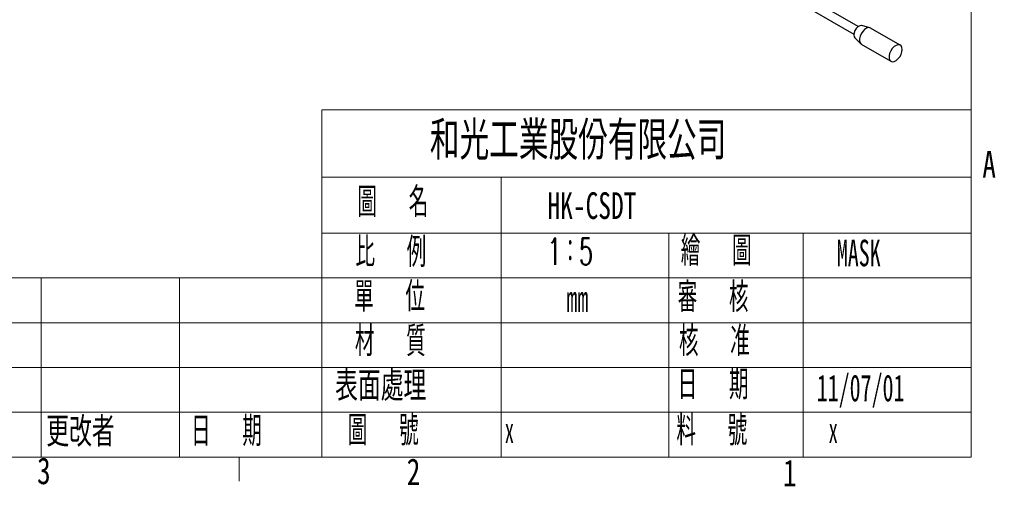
# Model space of a CAD drawing. Header units: millimetres. Extents: x 5 to 273, y 7 to 200.
# Tile 21 of 34: x 185 to 273, y 7 to 49. Entities that reach past the tile are written whole.
import ezdxf

# ---------------------------------------------------------------- set-up
doc = ezdxf.new("R2010")
doc.units = ezdxf.units.MM
doc.layers.add('FORMAT', color=7, linetype='Continuous')
doc.styles.add('SLDTEXTSTYLE0', font='TXT', dxfattribs={"width": 0.75})
doc.styles.add('SLDTEXTSTYLE1', font='TXT', dxfattribs={"width": 0.7, "bigfont": 'bigfont'})
doc.styles.add('SLDTEXTSTYLE2', font='TXT', dxfattribs={"width": 0.6, "bigfont": 'bigfont'})
doc.styles.add('SLDTEXTSTYLE4', font='TXT', dxfattribs={"width": 0.605, "bigfont": 'bigfont'})
doc.styles.add('SLDTEXTSTYLE5', font='TXT', dxfattribs={"width": 0.7})
doc.styles.add('SLDTEXTSTYLE6', font='TXT', dxfattribs={"width": 0.605})

msp = doc.modelspace()

# ---------------------------------------------------------------- linework, layer by layer
at = {"color": 7, "linetype": 'Continuous', "lineweight": 18}
for p, q in [((270, 9.959), (270, 196.675)), ((212, 40.959), (212, 9.959)), ((212, 40.959), (270, 40.959)), ((212, 34.959), (270, 34.959)), ((228, 34.959), (228, 9.959)), ((212, 29.959), (270, 29.959)), ((243, 29.959), (243, 9.959)), ((255, 29.959), (255, 9.959)), ((270, 25.959), (148.929, 25.959)), ((186.918, 9.959), (186.918, 25.959)), ((199.269, 9.959), (199.269, 25.959)), ((148.929, 21.959), (270, 21.959)), ((148.929, 17.959), (270, 17.959)), ((148.929, 13.959), (270, 13.959)), ((270, 9.959), (8.38, 9.959)), ((204.595, 9.959), (204.595, 7.805))]:
    msp.add_line(p, q, dxfattribs=at)
at = {"color": 7, "linetype": 'Continuous', "lineweight": 25}
for p, q in [((259.907, 48.396), (236.119, 62.128)), ((235.729, 61.453), (259.517, 47.72)), ((260.951, 48.291), (260.235, 48.487)), ((263.662, 46.736), (261.017, 48.263)), ((259.602, 47.391), (260.13, 46.869)), ((260.187, 46.825), (262.832, 45.299))]:
    msp.add_line(p, q, dxfattribs=at)
at = {"color": 7, "linetype": 'Continuous', "lineweight": 25, "flags": 128}
for points in [[(260.235, 48.487), (260.192, 48.495), (260.045, 48.472), (259.887, 48.381), (259.74, 48.234), (259.619, 48.047), (259.541, 47.845), (259.514, 47.65), (259.541, 47.487), (259.602, 47.391)], [(261.017, 48.263), (260.968, 48.285), (260.817, 48.299), (260.646, 48.245), (260.472, 48.13), (260.309, 47.962), (260.172, 47.757), (260.074, 47.533), (260.022, 47.31), (260.022, 47.108), (260.074, 46.945), (260.172, 46.835), (260.187, 46.825)], [(263.834, 46.356), (263.808, 46.541), (263.732, 46.679), (263.613, 46.759), (263.461, 46.772), (263.291, 46.719), (263.116, 46.603), (262.954, 46.435), (262.817, 46.23), (262.718, 46.006), (262.667, 45.784), (262.667, 45.582), (262.718, 45.418), (262.817, 45.308), (262.954, 45.261), (263.116, 45.281), (263.291, 45.367), (263.461, 45.51), (263.613, 45.699), (263.732, 45.916), (263.808, 46.142), (263.834, 46.356)]]:
    msp.add_lwpolyline(points, dxfattribs=at)

# ---------------------------------------------------------------- texts
at = {"color": 7, "linetype": 'Continuous', "lineweight": 0, "attachment_point": 1}
for s, insert, char_height, style in [('和光工業股份有限公司', (221.649, 39.941), 3.4396, 'SLDTEXTSTYLE1'), ('A', (270.998, 37.276), 2.381, 'SLDTEXTSTYLE0'), ('圖  名', (215.174, 34.049), 2.6458, 'SLDTEXTSTYLE2'), ('比  例', (214.998, 29.584), 2.6458, 'SLDTEXTSTYLE2'), ('繪  圖', (244.059, 29.688), 2.6458, 'SLDTEXTSTYLE2'), ('1：5', (232.153, 29.516), 2.3813, 'SLDTEXTSTYLE4'), ('MASK', (257.996, 29.373), 2.3813, 'SLDTEXTSTYLE6'), ('單  位', (214.884, 25.602), 2.6458, 'SLDTEXTSTYLE2'), ('審  核', (243.782, 25.555), 2.6458, 'SLDTEXTSTYLE2'), ('材  質', (214.948, 21.62), 2.6458, 'SLDTEXTSTYLE2'), ('核  准', (243.896, 21.62), 2.6458, 'SLDTEXTSTYLE2'), ('表面處理', (213.177, 17.638), 2.6458, 'SLDTEXTSTYLE1'), ('日  期', (243.782, 17.752), 2.6458, 'SLDTEXTSTYLE2'), ('11/07/01', (256.203, 17.323), 2.3813, 'SLDTEXTSTYLE6'), ('更改者', (187.378, 13.543), 2.6458, 'SLDTEXTSTYLE1'), ('日  期', (200.311, 13.592), 2.6458, 'SLDTEXTSTYLE2'), ('圖  號', (214.315, 13.656), 2.6458, 'SLDTEXTSTYLE2'), ('料  號', (243.668, 13.656), 2.6458, 'SLDTEXTSTYLE2'), ('X', (228.341, 12.928), 1.7, 'SLDTEXTSTYLE5'), ('3', (186.553, 9.929), 2.381, 'SLDTEXTSTYLE0'), ('2', (219.576, 9.844), 2.381, 'SLDTEXTSTYLE0'), ('1', (253.189, 9.737), 2.381, 'SLDTEXTSTYLE0')]:
    msp.add_mtext(s, dxfattribs=dict(at, insert=insert, char_height=char_height, style=style))
at = {"layer": 'FORMAT', "attachment_point": 1}
for s, insert, char_height, style in [('HK-CSDT', (232.153, 33.602), 2.3813, 'SLDTEXTSTYLE5'), ('mm', (233.844, 25.292), 2.3813, 'SLDTEXTSTYLE6'), ('X', (257.271, 12.928), 1.7, 'SLDTEXTSTYLE5')]:
    msp.add_mtext(s, dxfattribs=dict(at, insert=insert, char_height=char_height, style=style))

doc.saveas('drawing.dxf')
